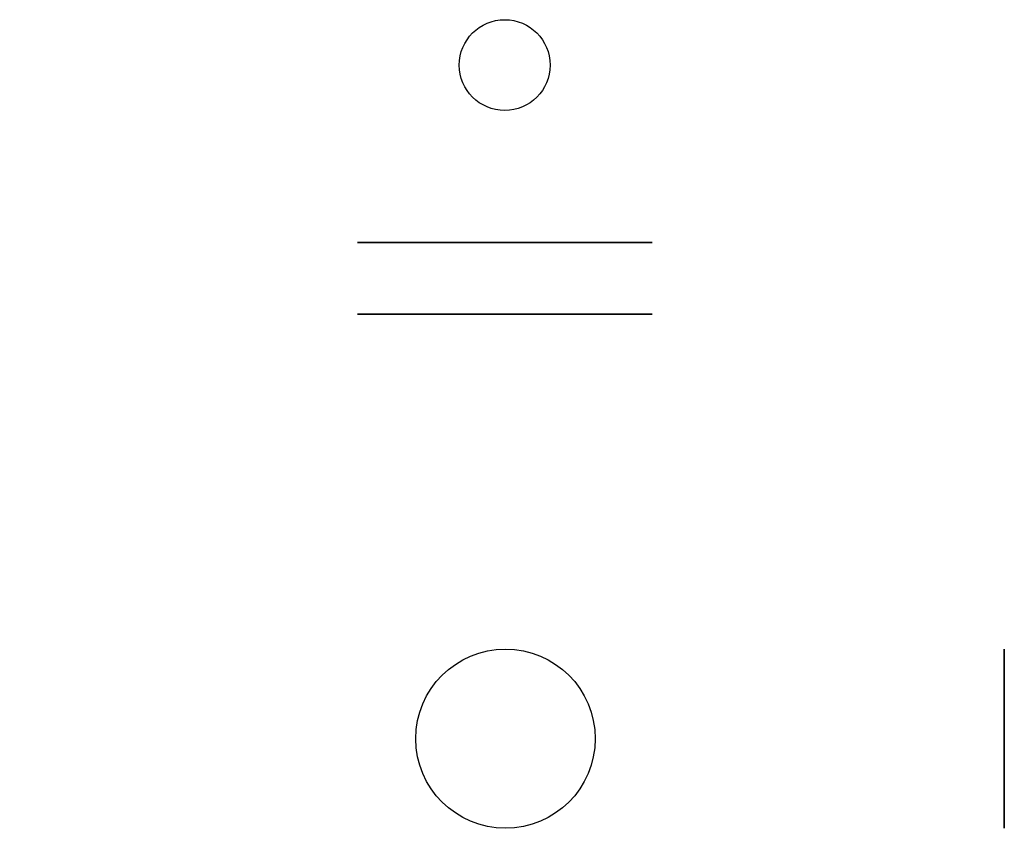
# Model space of a CAD drawing. Header units: millimetres. Extents: x -76 to 78, y 4 to 130.
import ezdxf

# ---------------------------------------------------------------- set-up
doc = ezdxf.new("R2010")
doc.units = ezdxf.units.MM
doc.layers.add('Default', color=7, linetype='Continuous', true_color=0x000000)

msp = doc.modelspace()

# ---------------------------------------------------------------- linework, layer by layer
at = {"layer": 'Default', "extrusion": (0, 1, 0)}
for points in [[(75.72, -65.28, -0.414214), (65.72, -75.28), (-65.72, -75.28, -0.414214), (-75.72, -65.28), (-75.72, 65.24, -0.414214), (-65.72, 75.24), (65.72, 75.24, -0.414214), (75.72, 65.24)], [(43.2, -14.34), (-43.2, -14.34, -1), (-43.2, 14.34), (43.2, 14.34, -1)]]:
    msp.add_lwpolyline(points, format="xyb", close=True, dxfattribs=at)
at = {"layer": 'Default'}
for centre, radius in [((0, 123.22, 10.83), 7.09), ((0.12, 18, 35), 14)]:
    msp.add_circle(centre, radius, dxfattribs=at)
at = {"layer": 'Default', "extrusion": (0, -1, 0)}
for centre in [(0, 0, -95.5), (0, 0, -84.32)]:
    msp.add_circle(centre, 23, dxfattribs=at)
at = {"layer": 'Default', "extrusion": (1, 0, 0)}
msp.add_circle((18, -0.26, 78), 14, dxfattribs=at)

doc.saveas('drawing.dxf')
